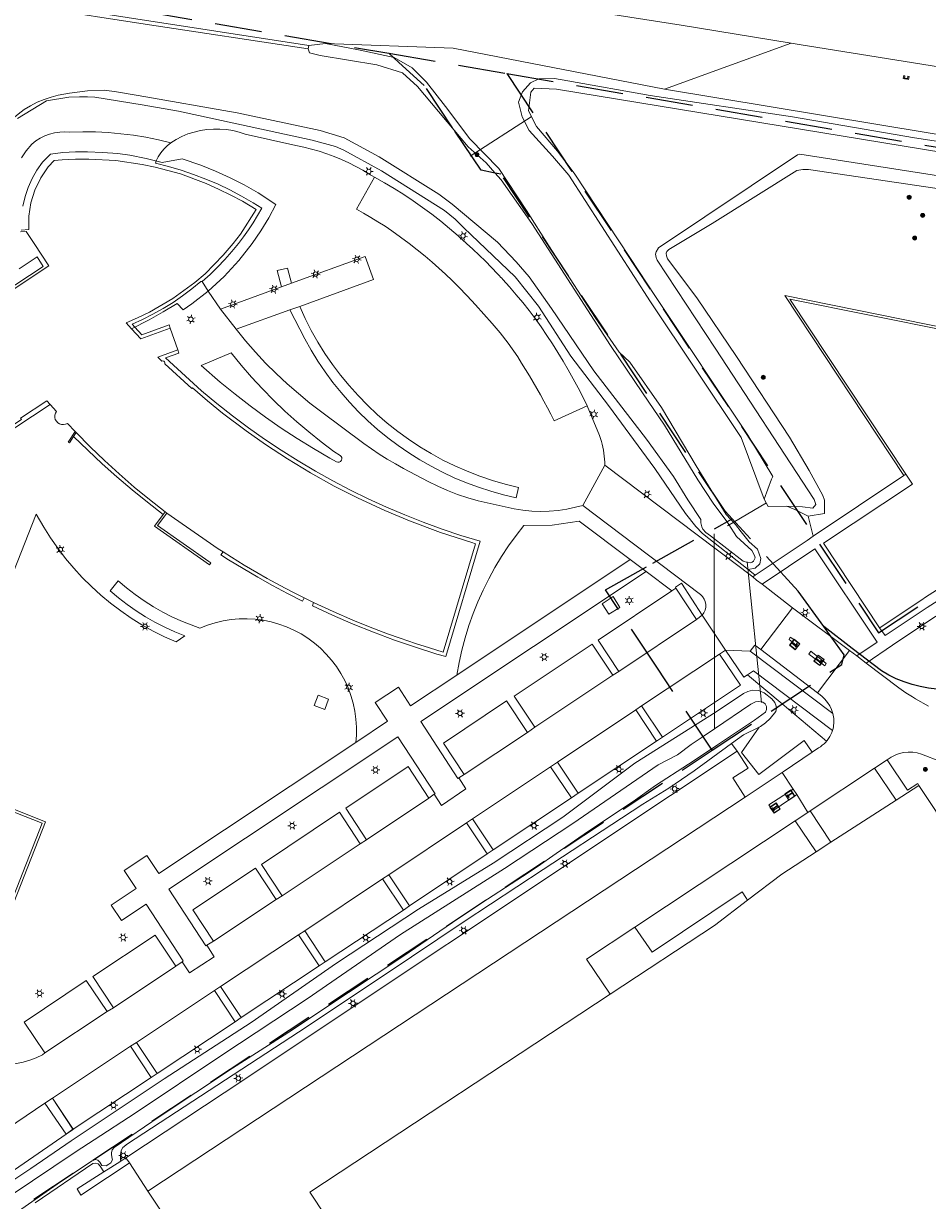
# Model space of a CAD drawing. Header units: metres. Extents: x 89872 to 94585, y 463299 to 469000.
# Tile 50 of 256: x 91177 to 91299, y 464371 to 464530. Entities that reach past the tile are written whole.
import ezdxf
from ezdxf.enums import TextEntityAlignment as Align

# ---------------------------------------------------------------- set-up
doc = ezdxf.new("R2010")
doc.units = ezdxf.units.M
doc.linetypes.add('HIDDEN', pattern=[9.525, 6.35, -3.175])
doc.layers.get('0').update_dxf_attribs({"linetype": 'CONTINUOUS'})
for name, color, linetype, lineweight in [('B-WE-GK-BESCHOEIING-G', 251, 'CONTINUOUS', 13), ('B-WE-GK-BESCHOEIING_DAMWAND-G', 251, 'CONTINUOUS', 13), ('B-WE-GR-BEPLANTING_CULTUUR-G', 251, 'CONTINUOUS', 13), ('B-WE-GR-BOOM-S', 251, 'CONTINUOUS', 13), ('B-WE-IE-MEUBILAIR_WEGMEUBILAIR_SLAGBOOM-S', 251, 'CONTINUOUS', 13), ('B-WE-IE-TERREINAFSCHEIDING-G', 251, 'CONTINUOUS', 13), ('B-WE-KL-ET_LS_OV_LICHTMAST-S', 251, 'CONTINUOUS', 13), ('B-WE-KW-KUNSTWERK-GV', 251, 'CONTINUOUS', 13), ('B-WE-KW-KUNSTWERK_DUIKER-G', 251, 'CONTINUOUS', 13), ('B-WE-OG-TOPOGRAFIE_BEBOUWING-GV', 251, 'CONTINUOUS', 13), ('B-WE-OG-TOPOGRAFIE_BEBOUWING_LUIFEL-GV', 251, 'CONTINUOUS', 13), ('B-WE-OG-TOPOGRAFIE_HUISNUMMER-T25', 251, 'CONTINUOUS', 13), ('B-WE-OG-TOPOGRAFIE_WATER-GV', 251, 'CONTINUOUS', 13), ('B-WE-VH-VERHARDING-GV', 251, 'CONTINUOUS', 13), ('B-WE-VW-MARKERING-G', 251, 'CONTINUOUS', 13), ('B-WE-VW-VRI_DRAAGCONSTRUCTIE_PORTAAL-G', 251, 'CONTINUOUS', 13), ('B_OVERBOUWLIJN_LIJN_1', 251, 'CONTINUOUS', 13), ('Percelen', 10, 'HIDDEN', 25)]:
    doc.layers.add(name, color=color, linetype=linetype, lineweight=lineweight)
doc.styles.get("Standard").update_dxf_attribs({"font": 'isocp.shx'})

# ---------------------------------------------------------------- blocks, each defined once
blk = doc.blocks.new('Q_SLAGBOOM')
blk.add_lwpolyline([(-0.5, 0.5), (0.5, 0.5), (0.5, -0.5), (-0.5, -0.5)], close=True)
blk.add_lwpolyline([(-0.44, 0.46), (0.44, 0.46, -0.414214), (0.46, 0.44), (0.46, -0.44, -0.414214), (0.44, -0.46), (-0.44, -0.46, -0.414214), (-0.46, -0.44), (-0.46, 0.44), (-0.46, 0.44), (-0.46, 0.45), (-0.46, 0.45), (-0.46, 0.45), (-0.46, 0.45), (-0.46, 0.45), (-0.46, 0.45), (-0.46, 0.46), (-0.46, 0.46), (-0.46, 0.46), (-0.45, 0.46), (-0.45, 0.46), (-0.45, 0.46), (-0.45, 0.46), (-0.45, 0.46), (-0.45, 0.46), (-0.44, 0.46), (-0.44, 0.46)], format="xyb")
for points in [[(-0.29, 0.04), (-0.38, 0.04), (-0.38, 0.1)], [(-0.38, 0.1), (-0.29, 0.1)], [(-0.29, 0.1), (-0.29, 0.2)], [(-0.29, 0.2), (-0.23, 0.2), (-0.23, 0.1)], [(-0.23, 0.04), (-0.23, -0.2), (-0.29, -0.2), (-0.29, 0.04)], [(-0.23, 0.1), (0.37, 0.1), (0.37, 0.04), (-0.23, 0.04)]]:
    blk.add_lwpolyline(points)
blk = doc.blocks.new('Q_LICHTMAST')
for points in [[(-0.26, 0.15), (-0.52, 0.3)], [(0, 0.3), (0, 0.6)], [(0.26, 0.15), (0.52, 0.3)], [(-0.26, -0.15), (-0.52, -0.3)], [(0, -0.3), (0, -0.6)], [(0.26, -0.15), (0.52, -0.3)]]:
    blk.add_lwpolyline(points)
blk.add_circle((0, 0), 0.3)
blk = doc.blocks.new('Q_PORTAAL')
for points in [[(-0.36, 0.2), (-0.21, 0.2), (-0.21, -0.2), (-0.36, -0.2), (-0.36, 0.2)], [(-0.14, 0.19), (0.14, 0.19), (0.14, 0.1), (-0.14, 0.1), (-0.14, 0.19)], [(0.21, 0.2), (0.36, 0.2), (0.36, -0.2), (0.21, -0.2), (0.21, 0.2)]]:
    blk.add_lwpolyline(points)
blk = doc.blocks.new('Q_BOOM')
for radius in [0.27, 0.18, 0.09]:
    blk.add_circle((0, 0), radius)

msp = doc.modelspace()

# ---------------------------------------------------------------- linework, layer by layer
at = {"layer": 'B-WE-GK-BESCHOEIING-G'}
msp.add_line((91276.5, 464465.52), (91277.49, 464468.21), dxfattribs=at)
for points in [[(91192.15, 464519.93), (91189.24, 464520.44), (91187.6, 464520.66), (91185.32, 464520.59), (91182.9, 464520.26), (91181.38, 464519.99), (91180.42, 464519.74), (91179.47, 464519.42), (91178.55, 464519.03), (91177.66, 464518.57), (91176.81, 464518.04), (91176, 464517.45), (91175.24, 464516.81), (91174.53, 464516.1), (91173.88, 464515.34), (91173.29, 464514.54), (91172.76, 464513.69), (91172.29, 464512.8), (91171.9, 464511.88), (91171.58, 464510.94), (91169.26, 464505.84), (91168.51, 464503.81)], [(91232.66, 464506.65), (91224.63, 464511.67), (91219.93, 464514.23), (91216.68, 464515.23), (91205.5, 464517.6), (91192.15, 464519.93)], [(91429.94, 464487.98), (91423.72, 464489.08), (91379.58, 464496.29), (91321.3, 464505.81), (91281.31, 464512.06), (91280.99, 464511.96), (91262.26, 464499.42), (91261.97, 464498.85)], [(91269.28, 464460.57), (91268.66, 464461.05), (91268.25, 464461.49), (91268.1, 464461.8), (91267.98, 464462.31), (91267.97, 464462.77), (91266.24, 464465.42), (91264.31, 464468.59), (91260.64, 464473.6), (91253.54, 464482.81), (91247.85, 464491.25), (91244.86, 464495.49), (91243.11, 464497.51), (91240.57, 464500.17), (91234.46, 464505.31), (91232.66, 464506.65)], [(91261.97, 464498.85), (91261.86, 464498.55), (91261.95, 464498.11), (91262.11, 464497.74), (91269.93, 464485.88), (91283.26, 464465.47)], [(91283.26, 464465.47), (91283.49, 464464.81), (91283.08, 464464.33), (91281.69, 464464.47), (91279.55, 464464.58)], [(91269.84, 464434.56), (91274.72, 464437.87), (91275.34, 464438.18), (91275.76, 464438.22), (91276.32, 464438.14), (91276.63, 464437.91), (91276.82, 464437.57), (91276.84, 464437.17), (91276.68, 464436.81), (91275.21, 464435.72), (91270.21, 464432.38)], [(91186.23, 464379.12), (91191.76, 464382.72), (91203.55, 464390.66), (91214.95, 464398.15), (91227.49, 464406.82), (91241.5, 464415.71), (91250.75, 464421.81), (91262.25, 464429.7), (91264.82, 464431.07), (91266.69, 464432.44), (91268.27, 464433.5), (91269.84, 464434.56)], [(91270.21, 464432.38), (91269.38, 464431.83), (91266.33, 464429.8), (91261.86, 464426.9), (91258.86, 464424.77), (91252.85, 464420.77), (91248.49, 464417.74), (91245.92, 464415.96), (91244.69, 464415.15)], [(91164.56, 464363.99), (91164.99, 464364.19), (91174.92, 464371.6), (91183.8, 464377.55), (91186.23, 464379.12)]]:
    msp.add_lwpolyline(points, dxfattribs=at)
at = {"layer": 'B-WE-GK-BESCHOEIING_DAMWAND-G'}
msp.add_lwpolyline([(91274.88, 464457.05), (91274.73, 464456.96), (91274.25, 464456.98), (91273.68, 464457.18), (91269.28, 464460.57)], dxfattribs=at)
at = {"layer": 'B-WE-GR-BEPLANTING_CULTUUR-G'}
for p, q in [((91283.11, 464460.55), (91282.46, 464463.22)), ((91274.34, 464456.05), (91275.28, 464455.27)), ((91274.28, 464441.84), (91278.94, 464437.91)), ((91278.94, 464437.91), (91278.18, 464437.32)), ((91284.91, 464432.89), (91278.94, 464437.91)), ((91262.02, 464432.88), (91262.81, 464433.45)), ((91272.11, 464432.57), (91272.86, 464431.54)), ((91250.53, 464425.25), (91251.44, 464425.89)), ((91239.19, 464417.7), (91240, 464418.23)), ((91225.92, 464414.87), (91225.09, 464414.34)), ((91225.09, 464414.34), (91227.89, 464410.12)), ((91228.7, 464410.69), (91225.92, 464414.87)), ((91227.89, 464410.12), (91228.7, 464410.69)), ((91214.6, 464407.34), (91213.76, 464406.79)), ((91213.76, 464406.79), (91216.54, 464402.59)), ((91217.37, 464403.15), (91214.6, 464407.34)), ((91216.54, 464402.59), (91217.37, 464403.15)), ((91203.27, 464399.83), (91202.44, 464399.29)), ((91206.04, 464395.63), (91203.27, 464399.83)), ((91202.44, 464399.29), (91205.23, 464395.07)), ((91205.23, 464395.07), (91206.04, 464395.63)), ((91191.94, 464392.28), (91191.11, 464391.75)), ((91191.11, 464391.75), (91193.91, 464387.55)), ((91194.72, 464388.1), (91191.94, 464392.28)), ((91193.91, 464387.55), (91194.72, 464388.1)), ((91180.59, 464384.78), (91179.57, 464384.09)), ((91179.57, 464384.09), (91182.44, 464379.92)), ((91183.39, 464380.57), (91180.59, 464384.78)), ((91182.44, 464379.92), (91183.37, 464380.56))]:
    msp.add_line(p, q, dxfattribs=at)
for points in [[(91279.55, 464464.58), (91277.04, 464464.54), (91276.5, 464465.52)], [(91282.97, 464431.41), (91281.9, 464432.99), (91275.8, 464428.4), (91273.44, 464431.37), (91275.83, 464434.77)], [(91173.61, 464407.5), (91173.94, 464407.37), (91179.68, 464422.03), (91165.9, 464427.51), (91165.2, 464425.77)], [(91182.44, 464379.92), (91183.4, 464380.55), (91183.39, 464380.57)]]:
    msp.add_lwpolyline(points, dxfattribs=at)
at = {"layer": 'B-WE-IE-TERREINAFSCHEIDING-G'}
for p, q in [((91215.16, 464526.7), (91215.08, 464526.23)), ((91212.83, 464494.63), (91211.46, 464494.14)), ((91213.92, 464491.51), (91212.59, 464491.03)), ((91183.45, 464473.99), (91183.82, 464474.49)), ((91195.8, 464463.83), (91195.51, 464463.46)), ((91189.84, 464376.28), (91190.51, 464376.71))]:
    msp.add_line(p, q, dxfattribs=at)
for points in [[(91176.42, 464511.55), (91177.08, 464512.5), (91177.81, 464513.39), (91178.35, 464513.82), (91178.95, 464514.19), (91179.57, 464514.49), (91180.22, 464514.73), (91180.89, 464514.91), (91181.58, 464515.01), (91182.27, 464515.05), (91182.96, 464515.02), (91184.68, 464515.06), (91186.4, 464515.04), (91188.11, 464514.95), (91189.82, 464514.8), (91191.52, 464514.59), (91193.21, 464514.31), (91194.9, 464513.96), (91196.54, 464513.57)], [(91295.33, 464468.72), (91279.3, 464492.97), (91301.65, 464488.45), (91307.96, 464478.86), (91314.03, 464482.89), (91302.78, 464499.92)], [(91190.97, 464376.02), (91190.28, 464375.56), (91188.03, 464374.08)], [(91188.03, 464374.08), (91184.41, 464371.69), (91183.93, 464372.54), (91187.54, 464374.83)]]:
    msp.add_lwpolyline(points, dxfattribs=at)
at = {"layer": 'B-WE-KW-KUNSTWERK-GV'}
msp.add_line((91215.16, 464526.7), (91178.12, 464532.38), dxfattribs=at)
at = {"layer": 'B-WE-KW-KUNSTWERK_DUIKER-G'}
for p, q in [((91245.1, 464517.06), (91236.88, 464511.78)), ((91271.57, 464461.94), (91276.82, 464465.03)), ((91269.76, 464460.85), (91269.84, 464434.56)), ((91274.23, 464457.07), (91276.14, 464438.11))]:
    msp.add_line(p, q, dxfattribs=at)
at = {"layer": 'B-WE-OG-TOPOGRAFIE_BEBOUWING-GV'}
for p, q in [((91197.5, 464485.67), (91196.47, 464488.59)), ((91183.66, 464474.65), (91183.82, 464474.49)), ((91195.8, 464463.83), (91196.04, 464463.65)), ((91214.52, 464452.22), (91215.8, 464451.59)), ((91297.34, 464426.93), (91294.31, 464424.96)), ((91302.63, 464418.94), (91297.34, 464426.93)), ((91294.31, 464424.96), (91285.51, 464419.27)), ((91285.51, 464419.27), (91283.54, 464417.99))]:
    msp.add_line(p, q, dxfattribs=at)
for points in [[(91196.47, 464488.59), (91192.51, 464487.16), (91191.24, 464488.48), (91190.52, 464489.28), (91192.05, 464489.95), (91193.69, 464490.73), (91196.84, 464492.56), (91199.79, 464494.72), (91201.19, 464495.92), (91203.62, 464498.41), (91204.96, 464500), (91205.93, 464501.27), (91208.04, 464504.56), (91206.21, 464505.69), (91204.66, 464506.53), (91202.99, 464507.34), (91201.34, 464508.07), (91197.88, 464509.37), (91194.46, 464510.28), (91192.69, 464510.65), (91189.14, 464511.17), (91185.53, 464511.38), (91183.72, 464511.37), (91181.9, 464511.28), (91180.83, 464511.18), (91180.05, 464510.34), (91179.02, 464508.84), (91178.24, 464507.2), (91177.7, 464505.48), (91177.41, 464503.67), (91177.43, 464501.86), (91176.41, 464501.77)], [(91176.3, 464501.55), (91177.08, 464501.62), (91178.15, 464500), (91180.14, 464496.99), (91170.45, 464490.59)], [(91340.9, 464497.05), (91328.89, 464489.1), (91324.94, 464495.08), (91303.47, 464499.45), (91314.47, 464482.8), (91307.87, 464478.42), (91301.46, 464488.16), (91279.99, 464492.5), (91295.6, 464468.9)], [(91215.8, 464451.59), (91218.44, 464450.38), (91221.09, 464449.22), (91223.43, 464448.26), (91225.76, 464447.37), (91227.46, 464446.76), (91229.54, 464446.06), (91231.4, 464445.47), (91233.27, 464444.91), (91237.62, 464459.52), (91237.14, 464459.67), (91232.9, 464461.05), (91228.72, 464462.59), (91225.38, 464463.99), (91221.71, 464465.69), (91218.58, 464467.29), (91215.39, 464469.07), (91212.28, 464470.94), (91209.32, 464472.88), (91206.71, 464474.73), (91203.54, 464477.13), (91201.48, 464478.8), (91199.46, 464480.53), (91199.38, 464480.45), (91195.75, 464483.77), (91195.76, 464483.91), (91195.71, 464484.04), (91195.61, 464484.13), (91195.48, 464484.16), (91195.34, 464484.14), (91194.8, 464484.67), (91197.5, 464485.67)], [(91136.13, 464460.82), (91141.24, 464453.09), (91176.42, 464476.28), (91176.32, 464476.44), (91179.83, 464478.76), (91180.28, 464478.27)], [(91180.28, 464478.27), (91181.14, 464477.35), (91181, 464477.11), (91180.93, 464476.83), (91180.93, 464476.55), (91180.99, 464476.28), (91181.13, 464476.03), (91181.32, 464475.83), (91181.55, 464475.67), (91181.82, 464475.58), (91182.1, 464475.57), (91182.38, 464475.62), (91182.63, 464475.73), (91183.66, 464474.65)], [(91183.82, 464474.49), (91185.69, 464472.58), (91187.62, 464470.72), (91189.59, 464468.92), (91191.62, 464467.16), (91193.69, 464465.47), (91195.8, 464463.83)], [(91295.6, 464468.9), (91296.49, 464467.56), (91284.49, 464459.59), (91292.07, 464448.18)], [(91196.04, 464463.65), (91202.92, 464458.84), (91203.59, 464458.41)], [(91292.07, 464448.18), (91292.13, 464448.22), (91297.78, 464451.97), (91298.27, 464452.3), (91298.75, 464452.62), (91299.24, 464452.94), (91299.72, 464453.26), (91300.69, 464453.91), (91310.79, 464460.61)], [(91203.59, 464458.41), (91204.72, 464457.68), (91206.43, 464456.63), (91208.15, 464455.62), (91209.54, 464454.83), (91211.31, 464453.88), (91212.91, 464453.04), (91214.52, 464452.22)], [(91283.54, 464417.99), (91278.87, 464414.97), (91274.25, 464411.45)], [(91274.25, 464411.45), (91269.82, 464408.06), (91255.76, 464398.79)], [(91255.76, 464398.79), (91215.29, 464372.09), (91272.4, 464285.77), (91273.5, 464284.11), (91288.09, 464293.77)]]:
    msp.add_lwpolyline(points, dxfattribs=at)
at = {"layer": 'B-WE-OG-TOPOGRAFIE_BEBOUWING_LUIFEL-GV'}
msp.add_lwpolyline([(91173.61, 464407.5), (91179.24, 464421.82), (91166.01, 464427.01), (91160.37, 464412.66)], dxfattribs=at)
at = {"layer": 'B-WE-OG-TOPOGRAFIE_WATER-GV'}
for p, q in [((91193.11, 464529.59), (91215.08, 464526.23)), ((91217.39, 464526.97), (91215.16, 464526.7))]:
    msp.add_line(p, q, dxfattribs=at)
for points in [[(91178.6, 464531.81), (91179.11, 464531.73), (91193.11, 464529.59)], [(91274.34, 464456.05), (91275.29, 464456.23), (91275.95, 464456.81), (91276.08, 464457.5), (91275.6, 464458.78), (91274.51, 464459.78), (91273.4, 464461.14), (91272.65, 464462.11), (91271.38, 464463.45), (91267.37, 464470.03), (91262.69, 464477.87), (91258.4, 464484), (91256.95, 464485.35), (91253.76, 464490), (91247.48, 464499.69), (91244.49, 464504.45), (91240.75, 464510.12), (91236.85, 464514.12), (91233.56, 464518.46), (91230.99, 464521.73), (91229.09, 464523.69), (91226.66, 464525.07), (91221.84, 464526.09), (91217.39, 464526.97)], [(91215.08, 464526.23), (91215.25, 464525.71), (91216.68, 464525.35), (91224.3, 464524.07)], [(91224.3, 464524.07), (91227.76, 464523.01), (91229.78, 464521.16), (91236.63, 464513.05), (91239.03, 464510.89), (91240.22, 464509.53)], [(91250.05, 464521.91), (91248.28, 464522.22), (91246.15, 464522.2), (91245.01, 464521.65), (91243.93, 464520.44), (91243.39, 464519.06), (91243.91, 464517.06), (91244.85, 464515.23), (91247.99, 464511.79), (91250.18, 464509.22), (91261.21, 464492.15), (91273.43, 464473.83), (91276.5, 464465.52)], [(91377.71, 464501.12), (91370.78, 464502.68), (91363.34, 464503.9), (91332.88, 464508.59), (91312.95, 464511.78), (91296.78, 464514.25), (91280.32, 464517.06), (91261.13, 464519.97), (91250.05, 464521.91)], [(91258.41, 464498.12), (91250.9, 464509.5), (91248.68, 464512.46), (91245.84, 464515.76), (91244.75, 464517.87), (91245.08, 464520.4), (91245.5, 464520.95), (91248.51, 464520.79), (91314.57, 464509.95)], [(91175.9, 464516.86), (91179.79, 464519.22), (91182.82, 464519.71), (91184.25, 464519.79), (91185.33, 464519.79), (91186.33, 464519.72), (91192.68, 464518.67), (91197.6, 464517.85), (91215.6, 464513.93), (91218.74, 464513.07), (91219.89, 464512.58), (91224.95, 464509.81), (91233.43, 464504.44), (91234.88, 464503.27), (91236.04, 464502.12), (91242.98, 464495.52), (91246.09, 464491.54), (91250.46, 464484.82), (91255.52, 464478.16), (91261.79, 464469.65), (91265.91, 464463.58), (91267.3, 464461.83), (91268.18, 464460.89), (91274.34, 464456.05)], [(91240.22, 464509.53), (91241.05, 464508.58), (91245.21, 464502.69), (91255.82, 464486.24), (91260.12, 464479.88), (91263.07, 464475.51), (91267.59, 464468.15), (91269.66, 464465), (91271.48, 464462.5), (91271.74, 464462.11)], [(91282.46, 464463.22), (91284.64, 464463.6), (91284.66, 464465.39), (91284.4, 464466.01), (91282.56, 464469.4), (91279.94, 464473.87), (91272.78, 464484.74), (91267.43, 464492.67), (91263.47, 464497.92), (91263.34, 464498.35), (91263.32, 464498.69), (91263.41, 464498.9), (91263.66, 464499.18), (91269.5, 464502.7), (91280.9, 464509.84), (91281.71, 464509.95), (91282.49, 464509.98), (91328.72, 464503.12), (91355.24, 464498.92), (91373.48, 464496.2), (91412.26, 464489.26), (91428.55, 464486.88), (91429.62, 464486.57)], [(91277.49, 464468.21), (91277.66, 464468.58), (91274.3, 464474.14), (91261.88, 464492.87), (91258.41, 464498.12)], [(91279.55, 464464.58), (91280.65, 464464.14), (91282.46, 464463.22)], [(91271.74, 464462.11), (91272.8, 464460.47), (91274.83, 464458.61), (91275.19, 464457.94), (91275.28, 464457.61), (91275.07, 464457.16), (91274.88, 464457.05)], [(91278.18, 464437.32), (91278.15, 464437.62), (91277.96, 464438.09), (91277.56, 464438.6), (91276.5, 464439.43), (91275.77, 464439.71), (91274.94, 464439.75), (91274.32, 464439.61), (91273.74, 464439.31), (91270.04, 464436.85), (91259.07, 464429.92), (91249.4, 464422.64), (91240.01, 464416.43), (91229.95, 464410.25), (91218.9, 464402.98), (91207.38, 464394.96), (91195.65, 464387.35), (91194.06, 464386.29), (91183.12, 464378.99), (91177.71, 464375.29), (91165.54, 464367.2)], [(91275.83, 464434.77), (91276, 464434.86), (91276.68, 464435.36), (91277.32, 464435.94), (91278.1, 464436.88), (91278.18, 464437.32)], [(91272.11, 464432.57), (91273.73, 464433.75), (91275.83, 464434.77)], [(91189.84, 464376.28), (91189.77, 464376.41), (91189.76, 464377.15), (91189.85, 464377.68), (91190.1, 464378.09), (91190.74, 464378.59), (91213.76, 464393.65), (91225.46, 464401.41), (91236.09, 464408.56), (91246.73, 464415.61), (91257.28, 464422.52), (91260.18, 464424.42), (91263.68, 464426.55), (91267.07, 464428.9), (91272.11, 464432.57)], [(91244.69, 464415.15), (91236.93, 464410.1), (91227.8, 464403.88), (91216.91, 464396.64), (91212.97, 464393.97), (91204.85, 464388.79), (91194.97, 464382.22), (91188.92, 464378.1), (91188.66, 464377.8), (91188.54, 464377.4), (91188.55, 464377.18)], [(91178.27, 464370.65), (91186.05, 464375.94), (91186.46, 464376), (91186.77, 464375.91), (91187.05, 464375.6), (91187.54, 464374.83)], [(91186.89, 464376.21), (91186.7, 464376.38), (91186.41, 464376.47), (91185.94, 464376.33), (91181.7, 464373.46)], [(91188.55, 464377.18), (91188.63, 464376.58), (91188.69, 464376.46), (91188.49, 464376.02), (91188.2, 464375.85), (91187.85, 464375.64), (91187.27, 464375.67), (91186.98, 464376.13), (91186.89, 464376.21)], [(91187.54, 464374.83), (91188.48, 464375.42), (91189.84, 464376.28)], [(91181.7, 464373.46), (91166.79, 464363.1), (91165.99, 464362.2)]]:
    msp.add_lwpolyline(points, dxfattribs=at)
at = {"layer": 'B-WE-VH-VERHARDING-GV'}
for p, q in [((91263.1, 464520.79), (91280.16, 464527.02)), ((91211.46, 464494.14), (91203.26, 464491.13)), ((91203.26, 464491.13), (91205.36, 464488.44)), ((91205.36, 464488.44), (91212.59, 464491.03)), ((91143.03, 464453.72), (91180.28, 464478.27)), ((91252.06, 464464.65), (91255.02, 464470.1)), ((91255.02, 464470.1), (91274.97, 464455.06)), ((91283.11, 464460.55), (91295.33, 464468.72)), ((91295.33, 464468.72), (91295.6, 464468.9)), ((91178.39, 464463.52), (91165.75, 464431.28)), ((91235.08, 464441.79), (91258.45, 464457.4)), ((91260.59, 464455.78), (91258.45, 464457.4)), ((91264.06, 464453.15), (91260.59, 464455.78)), ((91274.97, 464455.06), (91275.28, 464455.27)), ((91264.62, 464453.53), (91264.06, 464453.15)), ((91264.62, 464453.53), (91267.41, 464449.29)), ((91276.23, 464454.05), (91280.35, 464450.89)), ((91276.06, 464445.23), (91280.35, 464450.89)), ((91280.35, 464450.89), (91288, 464445.11)), ((91267.41, 464449.29), (91268.17, 464449.9)), ((91268.17, 464449.9), (91271.32, 464445.18)), ((91271.32, 464445.18), (91270.49, 464444.64)), ((91271.32, 464445.18), (91274.61, 464445.04)), ((91274.61, 464445.04), (91285.76, 464436.64)), ((91283.7, 464439.4), (91276.06, 464445.23)), ((91283.7, 464439.4), (91288, 464445.11)), ((91288, 464445.11), (91288.99, 464444.4)), ((91288.99, 464444.4), (91290.26, 464443.42)), ((91256.11, 464441.78), (91256.93, 464442.3)), ((91259.99, 464437.64), (91259.21, 464437.1)), ((91262.81, 464433.45), (91259.99, 464437.64)), ((91259.21, 464437.1), (91262.02, 464432.88)), ((91221.47, 464432.72), (91225.75, 464435.6)), ((91244.62, 464434.07), (91245.61, 464434.76)), ((91262.02, 464432.88), (91251.44, 464425.89)), ((91263.91, 464425.57), (91272.86, 464431.54)), ((91248.68, 464430.08), (91247.74, 464429.43)), ((91251.44, 464425.89), (91248.68, 464430.08)), ((91291.4, 464429.26), (91293.1, 464430.39)), ((91235.36, 464427.93), (91236.1, 464428.42)), ((91247.74, 464429.43), (91250.53, 464425.25)), ((91273.96, 464425.33), (91278.95, 464428.69)), ((91278.95, 464428.69), (91280.42, 464426.41)), ((91291.4, 464429.26), (91282.73, 464423.51)), ((91294.31, 464424.96), (91291.4, 464429.26)), ((91280.9, 464425.7), (91280.42, 464426.41)), ((91231.33, 464425.22), (91232.05, 464425.74)), ((91250.53, 464425.25), (91240, 464418.23)), ((91280.9, 464425.7), (91282.4, 464423.29)), ((91282.4, 464423.29), (91280.7, 464422.16)), ((91282.4, 464423.29), (91282.73, 464423.51)), ((91282.73, 464423.51), (91285.51, 464419.27)), ((91237.23, 464422.43), (91236.41, 464421.88)), ((91236.41, 464421.88), (91239.19, 464417.7)), ((91240, 464418.23), (91237.23, 464422.43)), ((91280.7, 464422.16), (91283.54, 464417.99)), ((91222.08, 464419.07), (91222.91, 464419.59)), ((91239.19, 464417.7), (91228.7, 464410.69)), ((91210.74, 464411.54), (91211.56, 464412.05)), ((91227.89, 464410.12), (91217.37, 464403.15)), ((91201.41, 464405.37), (91202.29, 464405.92)), ((91197.21, 464402.56), (91198.1, 464403.15)), ((91216.54, 464402.59), (91206.04, 464395.63)), ((91187.99, 464396.43), (91188.82, 464396.95)), ((91205.23, 464395.07), (91194.72, 464388.1)), ((91193.91, 464387.55), (91183.39, 464380.57)), ((91183.37, 464380.56), (91180.59, 464384.78)), ((91183.39, 464380.57), (91183.37, 464380.56)), ((91190.97, 464376.02), (91190.51, 464376.71)), ((91193.48, 464372.21), (91190.97, 464376.02)), ((91210.35, 464346.78), (91193.48, 464372.21))]:
    msp.add_line(p, q, dxfattribs=at)
for points in [[(91221.51, 464536.31), (91265.33, 464529.42), (91280.16, 464527.02)], [(91263.1, 464520.79), (91234.62, 464526.31), (91217.39, 464526.97)], [(91280.16, 464527.02), (91281.25, 464526.84), (91353.52, 464515.24)], [(91454.82, 464487.23), (91389.41, 464500), (91358.64, 464505.89), (91305.92, 464513.72), (91263.1, 464520.79)], [(91196.54, 464513.57), (91197.29, 464514.02), (91198.06, 464514.42), (91198.87, 464514.76), (91199.71, 464515.02), (91200.56, 464515.23), (91201.42, 464515.36), (91202.29, 464515.42), (91203.17, 464515.42), (91204.04, 464515.35), (91204.9, 464515.21), (91205.75, 464515), (91206.58, 464514.72), (91213.42, 464513.2), (91214.47, 464512.98), (91215.51, 464512.73), (91216.55, 464512.43), (91217.57, 464512.09), (91218.57, 464511.72), (91219.57, 464511.31), (91220.54, 464510.86), (91221.5, 464510.38), (91222.44, 464509.86), (91223.36, 464509.3), (91224, 464508.94)], [(91200.78, 464494.86), (91201.84, 464495.81), (91202.86, 464496.8), (91203.84, 464497.83), (91204.77, 464498.9), (91205.67, 464500), (91206.36, 464500.91), (91207.02, 464501.84), (91207.65, 464502.8), (91208.25, 464503.77), (91208.81, 464504.76), (91207.64, 464505.5), (91206.1, 464506.39), (91204.52, 464507.22), (91202.92, 464507.98), (91201.28, 464508.68), (91199.62, 464509.32), (91197.94, 464509.89), (91196.23, 464510.39), (91194.51, 464510.82), (91194.58, 464511.14), (91194.86, 464511.7), (91195.2, 464512.23), (91195.6, 464512.73), (91196.05, 464513.17), (91196.54, 464513.57)], [(91224, 464508.94), (91225.33, 464508.18), (91226.65, 464507.4), (91227.95, 464506.58), (91229.22, 464505.73), (91230.48, 464504.85), (91231.71, 464503.94), (91232.92, 464502.99), (91234.11, 464502.03), (91235.27, 464501.03), (91236.42, 464500), (91237.27, 464499.21), (91238.12, 464498.41), (91238.95, 464497.59), (91239.77, 464496.76), (91240.58, 464495.92), (91240.72, 464495.77), (91240.86, 464495.62), (91241, 464495.46), (91241.14, 464495.31), (91241.28, 464495.16), (91242.2, 464494.13), (91243.1, 464493.09), (91243.97, 464492.03), (91244.83, 464490.96), (91245.66, 464489.86), (91246.45, 464488.74), (91247.22, 464487.61), (91247.97, 464486.46), (91248.7, 464485.3), (91249.41, 464484.12), (91250.1, 464482.94), (91250.77, 464481.74), (91251.43, 464480.53), (91252.06, 464479.32), (91252.67, 464478.09)], [(91176.11, 464496.58), (91178.54, 464498.18), (91179.37, 464496.91), (91170.25, 464490.9)], [(91213.92, 464491.51), (91223.86, 464495.16), (91222.73, 464498.24), (91212.83, 464494.63)], [(91212.83, 464494.63), (91212.27, 464496.69), (91210.88, 464496.36), (91211.46, 464494.14)], [(91196.47, 464488.59), (91196.32, 464489.01), (91192.67, 464487.67), (91191.71, 464488.72), (91191.33, 464489.13), (91192.76, 464489.76), (91194.15, 464490.46), (91195.52, 464491.22), (91196.85, 464492.04), (91198.13, 464492.92), (91199.38, 464493.86), (91200.58, 464494.85), (91200.78, 464494.86)], [(91200.78, 464494.86), (91201.57, 464493.57), (91203.26, 464491.13)], [(91212.59, 464491.03), (91214.61, 464487.14), (91215.46, 464485.61), (91216.38, 464484.12), (91217.36, 464482.67), (91218.4, 464481.26), (91219.5, 464479.9), (91220.65, 464478.58), (91221.86, 464477.31), (91223.12, 464476.09), (91224.42, 464474.92), (91225.78, 464473.81), (91227.18, 464472.76), (91228.62, 464471.76), (91230.1, 464470.83), (91231.62, 464469.96), (91233.17, 464469.15), (91234.76, 464468.41), (91236.38, 464467.73), (91238.02, 464467.12), (91239.68, 464466.58), (91241.37, 464466.11), (91243.08, 464465.71), (91243.39, 464467.11), (91241.63, 464467.54), (91239.9, 464468.05), (91238.19, 464468.63), (91236.51, 464469.28), (91234.85, 464470), (91233.23, 464470.8), (91231.65, 464471.66), (91230.1, 464472.59), (91228.6, 464473.59), (91227.13, 464474.65), (91225.72, 464475.77), (91224.36, 464476.95), (91223.04, 464478.19), (91221.78, 464479.48), (91220.58, 464480.83), (91219.44, 464482.23), (91218.35, 464483.67), (91217.33, 464485.16), (91216.38, 464486.69), (91215.49, 464488.27), (91214.67, 464489.87), (91213.92, 464491.51)], [(91205.36, 464488.44), (91206.63, 464486.88), (91207.95, 464485.36), (91209.32, 464483.88), (91210.74, 464482.45), (91212.22, 464481.08), (91213.74, 464479.75), (91215.3, 464478.48), (91216.91, 464477.27), (91222.56, 464473.05), (91223.59, 464472.31), (91224.64, 464471.6), (91225.72, 464470.92), (91226.81, 464470.27), (91227.92, 464469.65), (91231.24, 464467.91), (91232.53, 464467.27), (91233.86, 464466.68), (91235.2, 464466.16), (91236.57, 464465.7), (91237.96, 464465.3), (91242.84, 464464.24), (91244.01, 464464.04), (91245.19, 464463.91), (91246.37, 464463.87), (91247.56, 464463.9), (91248.74, 464464), (91249.91, 464464.18), (91251.07, 464464.44), (91252.06, 464464.65)], [(91215.8, 464451.59), (91215.64, 464451.14), (91218.36, 464449.88), (91221.11, 464448.69), (91223.89, 464447.57), (91226.7, 464446.52), (91229.54, 464445.55), (91232.39, 464444.64), (91233.6, 464444.3), (91238.22, 464459.85), (91235.65, 464460.63), (91233.1, 464461.49), (91230.58, 464462.41), (91228.08, 464463.4), (91225.61, 464464.45), (91223.16, 464465.57), (91220.75, 464466.75), (91218.37, 464468), (91216.03, 464469.31), (91213.71, 464470.68), (91211.44, 464472.11), (91209.2, 464473.6), (91207.01, 464475.15), (91204.85, 464476.75), (91202.74, 464478.42), (91200.68, 464480.13), (91195.82, 464484.57), (91197.63, 464485.2), (91197.5, 464485.67)], [(91204.7, 464485.25), (91200.65, 464483.53), (91203.22, 464481.3), (91205.21, 464479.67), (91207.24, 464478.09), (91209.32, 464476.57), (91211.43, 464475.11), (91213.58, 464473.7), (91215.77, 464472.35), (91218, 464471.06), (91218.89, 464470.56), (91219.07, 464470.51), (91219.25, 464470.53), (91219.42, 464470.62), (91219.54, 464470.76), (91219.6, 464470.94), (91219.59, 464471.13), (91219.51, 464471.29), (91219.38, 464471.42), (91218.54, 464471.97), (91216.83, 464473.25), (91215.16, 464474.59), (91213.53, 464475.97), (91211.94, 464477.4), (91210.4, 464478.88), (91208.9, 464480.41), (91207.45, 464481.98), (91206.05, 464483.6), (91204.7, 464485.25)], [(91252.67, 464478.09), (91254.31, 464474.09), (91254.44, 464473.71), (91254.57, 464473.32), (91254.67, 464472.93), (91254.77, 464472.53), (91254.85, 464472.13), (91254.91, 464471.73), (91254.96, 464471.32), (91255, 464470.91), (91255.02, 464470.51), (91255.02, 464470.1)], [(91183.66, 464474.65), (91182.73, 464473.23), (91182.91, 464473.12), (91183.45, 464473.99)], [(91183.45, 464473.99), (91185.36, 464472.12), (91187.31, 464470.3), (91189.3, 464468.52), (91191.33, 464466.79), (91193.4, 464465.1), (91195.51, 464463.46)], [(91252.06, 464464.65), (91267.94, 464452.66), (91268.21, 464452.38), (91268.42, 464452.06), (91268.56, 464451.71), (91268.63, 464451.33), (91268.63, 464450.94), (91268.54, 464450.57), (91268.39, 464450.21), (91268.17, 464449.9)], [(91221.47, 464432.72), (91221.57, 464433.69), (91221.57, 464434.78), (91221.5, 464435.87), (91221.35, 464436.95), (91221.12, 464438.01), (91220.82, 464439.06), (91220.44, 464440.08), (91219.99, 464441.07), (91219.47, 464442.03), (91218.88, 464442.95), (91218.22, 464443.82), (91217.51, 464444.64), (91216.73, 464445.41), (91215.91, 464446.12), (91215.03, 464446.77), (91214.11, 464447.35), (91213.15, 464447.86), (91212.15, 464448.31), (91211.13, 464448.68), (91210.08, 464448.98), (91209.01, 464449.2), (91207.93, 464449.34), (91206.84, 464449.4), (91205.75, 464449.38), (91204.67, 464449.29), (91203.59, 464449.12), (91202.53, 464448.87), (91201.49, 464448.54), (91200.48, 464448.14), (91198.13, 464449.02), (91196.79, 464449.63), (91195.48, 464450.29), (91194.2, 464451.02), (91192.95, 464451.8), (91191.74, 464452.65), (91190.58, 464453.55), (91189.46, 464454.5), (91188.37, 464453.18), (91189.5, 464452.22), (91190.67, 464451.31), (91191.88, 464450.46), (91193.13, 464449.67), (91194.42, 464448.93), (91195.74, 464448.26), (91197.09, 464447.65), (91198.46, 464447.11), (91197.26, 464446.27), (91195.7, 464446.97), (91194.17, 464447.74), (91192.67, 464448.58), (91191.22, 464449.49), (91189.81, 464450.47), (91188.44, 464451.5), (91187.12, 464452.6), (91185.85, 464453.75), (91184.63, 464454.96), (91183.47, 464456.22), (91182.37, 464457.54), (91181.33, 464458.9), (91180.35, 464460.31), (91179.43, 464461.76), (91178.39, 464463.52)], [(91195.51, 464463.46), (91194.35, 464461.9), (91201.78, 464456.69), (91201.95, 464456.94), (91201.68, 464457.13), (91194.77, 464461.97), (91196.04, 464463.65)], [(91258.45, 464457.4), (91251.6, 464462.54), (91247.95, 464462), (91244.14, 464461.99), (91243.08, 464460.63), (91242.08, 464459.23), (91241.13, 464457.79), (91240.24, 464456.31), (91239.42, 464454.8), (91238.65, 464453.26), (91237.94, 464451.69), (91237.3, 464450.09), (91236.73, 464448.47), (91236.21, 464446.82), (91235.77, 464445.16), (91235.39, 464443.48), (91235.08, 464441.79)], [(91275.28, 464455.27), (91282.31, 464459.95), (91283.11, 464460.55)], [(91203.59, 464458.41), (91203.31, 464458), (91204.34, 464457.35), (91206.29, 464456.16), (91208.26, 464455.01), (91210.25, 464453.89), (91212.26, 464452.82), (91214.3, 464451.78), (91214.52, 464452.22)], [(91288.99, 464444.4), (91291.74, 464446.25), (91283.34, 464458.84), (91276.23, 464454.05)], [(91312.36, 464458.16), (91296.41, 464447.57), (91293.81, 464445.82), (91290.26, 464443.42)], [(91292.07, 464448.18), (91292.81, 464447.13), (91298.47, 464450.91), (91298.98, 464451.25), (91299.48, 464451.53), (91311.52, 464459.47)], [(91260.59, 464455.78), (91230.23, 464435.56), (91235.25, 464427.88), (91235.36, 464427.93)], [(91276.23, 464454.05), (91275.48, 464454.61), (91274.97, 464455.06)], [(91268.17, 464449.9), (91265.37, 464454.21), (91264.55, 464453.65), (91264.62, 464453.53)], [(91256.93, 464442.3), (91254.13, 464446.5), (91264.06, 464453.15)], [(91257.08, 464450.9), (91256.16, 464452.38), (91254.69, 464451.43), (91255.57, 464450), (91257.08, 464450.9)], [(91245.61, 464434.76), (91242.82, 464438.96), (91253.32, 464445.98), (91256.11, 464441.78)], [(91276.06, 464445.23), (91275.26, 464445.84), (91274.61, 464445.04)], [(91280.02, 464446.93), (91279.88, 464446.6), (91280.79, 464445.87), (91281.06, 464446.22), (91280.02, 464446.93)], [(91270.49, 464444.64), (91273.33, 464440.46), (91262.81, 464433.45)], [(91274.28, 464441.84), (91273.76, 464441.5), (91271.32, 464445.18)], [(91282.8, 464445.02), (91282.53, 464444.63), (91284.67, 464443.04), (91284.85, 464443.37), (91282.8, 464445.02)], [(91285.74, 464434.35), (91275.09, 464442.38), (91274.28, 464441.84)], [(91290.26, 464443.42), (91294.65, 464440.08), (91295.59, 464439.4), (91296.49, 464438.85), (91296.9, 464438.6), (91298.64, 464437.59)], [(91235.08, 464441.79), (91228.87, 464437.64), (91227.22, 464440.17), (91224.11, 464438.09), (91225.75, 464435.6)], [(91217.82, 464438.56), (91216.4, 464439.11), (91215.86, 464437.69), (91217.29, 464437.16), (91217.82, 464438.56)], [(91285.76, 464436.64), (91285.58, 464437.16), (91285.34, 464437.66), (91285.04, 464438.12), (91284.69, 464438.55), (91284.3, 464438.94), (91283.86, 464439.28), (91283.7, 464439.4)], [(91236.1, 464428.42), (91233.3, 464432.63), (91241.8, 464438.33), (91244.62, 464434.07)], [(91285.74, 464434.35), (91285.8, 464434.58), (91285.84, 464434.81), (91285.87, 464435.03), (91285.89, 464435.27), (91285.89, 464435.5), (91285.89, 464435.73), (91285.88, 464435.96), (91285.85, 464436.19), (91285.81, 464436.42), (91285.76, 464436.64)], [(91284.91, 464432.89), (91285, 464432.99), (91285.19, 464433.24), (91285.36, 464433.5), (91285.51, 464433.78), (91285.64, 464434.06), (91285.74, 464434.35)], [(91227.13, 464433.46), (91196.31, 464412.94), (91201.28, 464405.3), (91201.41, 464405.37)], [(91232.05, 464425.74), (91232.18, 464425.81), (91227.13, 464433.46)], [(91282.97, 464431.41), (91283.83, 464431.99), (91284.09, 464432.15), (91284.34, 464432.34), (91284.58, 464432.54), (91284.8, 464432.76), (91284.91, 464432.89)], [(91198.1, 464403.15), (91198.21, 464403.26), (91193.22, 464410.9), (91189.9, 464408.71), (91188.53, 464410.79), (91191.87, 464413.02), (91190.28, 464415.45), (91193.33, 464417.46), (91194.92, 464415.04), (91221.47, 464432.72)], [(91272.86, 464431.54), (91274.34, 464429.25), (91272.29, 464427.97), (91273.96, 464425.33)], [(91278.95, 464428.69), (91279.05, 464428.76), (91282.97, 464431.41)], [(91309.4, 464423.5), (91308.67, 464424.43), (91307.89, 464425.3), (91307.05, 464426.13), (91306.16, 464426.9), (91305.22, 464427.61), (91304.24, 464428.26), (91303.22, 464428.85), (91302.17, 464429.37), (91301.08, 464429.83), (91298.29, 464430.92), (91297.73, 464431.16), (91297.14, 464431.32), (91296.53, 464431.41), (91295.92, 464431.43), (91295.32, 464431.36), (91294.72, 464431.22), (91294.15, 464431.01), (91293.61, 464430.73), (91293.1, 464430.39)], [(91293.1, 464430.39), (91295.84, 464426.29), (91297.2, 464427.17), (91297.34, 464426.93)], [(91222.91, 464419.59), (91220.14, 464423.86), (91228.56, 464429.46), (91231.33, 464425.22)], [(91232.05, 464425.74), (91233.03, 464424.24), (91236.33, 464426.47), (91235.36, 464427.93)], [(91280.42, 464426.41), (91277.16, 464424.3), (91277.67, 464423.51), (91280.9, 464425.7)], [(91190.51, 464376.71), (91203.76, 464385.48), (91263.91, 464425.57)], [(91211.56, 464412.05), (91208.79, 464416.27), (91219.3, 464423.3), (91222.08, 464419.07)], [(91202.29, 464405.92), (91199.54, 464410.15), (91207.98, 464415.75), (91210.74, 464411.54)], [(91273.56, 464412.56), (91261.42, 464404.46), (91259.09, 464407.82)], [(91274.25, 464411.45), (91274.03, 464411.81), (91273.56, 464412.56)], [(91259.09, 464407.82), (91252.58, 464403.48), (91255.76, 464398.79)], [(91156.18, 464406.89), (91164.93, 464393.48), (91165.56, 464392.8), (91166.23, 464392.16), (91166.96, 464391.58), (91167.73, 464391.06), (91168.54, 464390.61), (91169.38, 464390.21), (91170.24, 464389.89), (91171.14, 464389.64), (91172.05, 464389.45), (91172.97, 464389.34), (91173.9, 464389.3), (91174.82, 464389.34), (91175.74, 464389.45), (91176.65, 464389.63), (91177.55, 464389.89), (91178.42, 464390.21), (91179.26, 464390.6), (91179.58, 464390.85)], [(91188.82, 464396.95), (91186.04, 464401.18), (91194.45, 464406.74), (91197.21, 464402.56)], [(91201.41, 464405.37), (91202.4, 464403.83), (91199.09, 464401.66), (91198.1, 464403.15)], [(91179.58, 464390.85), (91176.78, 464395.02), (91185.16, 464400.63), (91187.99, 464396.43)], [(91182.44, 464379.92), (91171.66, 464372.49), (91168.82, 464376.81)]]:
    msp.add_lwpolyline(points, dxfattribs=at)
at = {"layer": 'B-WE-VW-MARKERING-G'}
for p, q in [((91256.93, 464442.3), (91267.41, 464449.29)), ((91270.49, 464444.64), (91259.99, 464437.64)), ((91245.61, 464434.76), (91256.11, 464441.78)), ((91248.68, 464430.08), (91259.21, 464437.1)), ((91236.1, 464428.42), (91244.62, 464434.07)), ((91237.23, 464422.43), (91247.74, 464429.43)), ((91193.48, 464372.21), (91273.96, 464425.33)), ((91222.91, 464419.59), (91231.33, 464425.22)), ((91225.92, 464414.87), (91236.41, 464421.88)), ((91280.7, 464422.16), (91259.09, 464407.82)), ((91211.56, 464412.05), (91222.08, 464419.07)), ((91214.6, 464407.34), (91225.09, 464414.34)), ((91202.29, 464405.92), (91210.74, 464411.54)), ((91203.27, 464399.83), (91213.76, 464406.79)), ((91188.82, 464396.95), (91197.21, 464402.56)), ((91191.94, 464392.28), (91202.44, 464399.29)), ((91179.58, 464390.85), (91187.99, 464396.43)), ((91180.59, 464384.78), (91191.11, 464391.75)), ((91168.82, 464376.81), (91179.57, 464384.09))]:
    msp.add_line(p, q, dxfattribs=at)
msp.add_lwpolyline([(91224, 464508.94), (91221.56, 464504.62), (91222.54, 464504.07), (91223.51, 464503.5), (91224.47, 464502.91), (91225.42, 464502.31), (91226.36, 464501.68), (91228.69, 464500), (91230.85, 464498.28), (91231.77, 464497.48), (91232.68, 464496.67), (91233.58, 464495.85), (91234.46, 464495), (91235.32, 464494.13), (91236.47, 464492.93), (91237.61, 464491.72), (91238.73, 464490.48), (91239.84, 464489.23), (91240.92, 464487.97), (91242.02, 464486.57), (91243.3, 464484.7), (91243.83, 464483.86), (91244.36, 464483.02), (91244.87, 464482.17), (91245.38, 464481.32), (91245.87, 464480.46), (91246.36, 464479.6), (91246.83, 464478.73), (91247.3, 464477.85), (91247.75, 464476.97), (91248.2, 464476.09), (91252.67, 464478.09)], dxfattribs=at)
at = {"layer": 'B_OVERBOUWLIJN_LIJN_1'}
msp.add_lwpolyline([(91176.62, 464505.03), (91176.92, 464506.31), (91177.34, 464507.55), (91177.87, 464508.74), (91178.52, 464509.88), (91179.27, 464510.95), (91180.36, 464512.06), (91182.02, 464512.25), (91183.69, 464512.36), (91185.33, 464512.37), (91187.36, 464512.28), (91189.43, 464512.11), (91191.02, 464511.89), (91193.22, 464511.47), (91195.38, 464510.92), (91198.07, 464511.42), (91200.6, 464510.56), (91202.59, 464509.76), (91204.55, 464508.87), (91206.45, 464507.89), (91208.31, 464506.81), (91210.72, 464505.24), (91209.75, 464503.44), (91208.69, 464501.69), (91207.54, 464500), (91205.72, 464497.7), (91203.73, 464495.55), (91201.57, 464493.57), (91199.38, 464491.84), (91198.23, 464491.04), (91197.4, 464491.91), (91195.54, 464490.78), (91193.64, 464489.71), (91191.24, 464488.48)], dxfattribs=at)
at = {"layer": 'Percelen'}
for p, q in [((91174.37, 464534.47), (91225.92, 464525.64)), ((91225.92, 464525.64), (91241.82, 464522.92)), ((91162.22, 464360.6), (91269.5, 464431.66))]:
    msp.add_line(p, q, dxfattribs=at)
for points in [[(91272.18, 464462.87), (91271.24, 464463.9), (91241.04, 464509.34), (91240.04, 464509.54), (91238.37, 464509.87), (91234.53, 464515.6), (91230.69, 464521.32), (91227.3, 464524.4), (91225.92, 464525.64)], [(91241.82, 464522.92), (91310.95, 464511.08), (91384.44, 464499.54)], [(91241.82, 464522.92), (91291.93, 464447.49), (91303.97, 464455.48), (91329.22, 464417.26)], [(91269.5, 464431.66), (91262.14, 464442.72), (91255.12, 464453.29), (91261.51, 464456.88), (91272.18, 464462.87)], [(91284.55, 464448.34), (91281.1, 464453.13), (91272.18, 464462.87)], [(91269.5, 464431.66), (91286.98, 464443.24), (91287.29, 464444.53), (91285.53, 464446.97), (91284.55, 464448.34)], [(91327.57, 464413.24), (91325.88, 464415.73), (91314.37, 464432.77), (91313.74, 464433.67), (91313.04, 464434.52), (91312.29, 464435.31), (91311.48, 464436.05), (91310.62, 464436.73), (91307.01, 464438.54), (91306.26, 464438.83), (91305.5, 464439.08), (91304.72, 464439.27), (91303.93, 464439.41), (91303.13, 464439.49), (91298.67, 464440.05), (91297.55, 464440.25), (91296.45, 464440.52), (91295.37, 464440.88), (91294.31, 464441.3), (91293.29, 464441.8), (91292.31, 464442.38), (91288.38, 464445.39), (91284.55, 464448.34)]]:
    msp.add_lwpolyline(points, dxfattribs=at)

# ---------------------------------------------------------------- block references
at = {"layer": 'B-WE-GR-BOOM-S'}
for p, rotation in [((91237.82, 464511.99), 138.0378472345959), ((91296.05, 464506.24), 171.5602293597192), ((91297.87, 464503.78), 171.5602293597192), ((91296.78, 464500.73), 168.4960122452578), ((91276.38, 464481.95), 123.3873443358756), ((91298.24, 464429.09), 158.6100432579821)]:
    msp.add_blockref('Q_BOOM', p, dxfattribs=dict(at, rotation=rotation))
at = {"layer": 'B-WE-IE-MEUBILAIR_WEGMEUBILAIR_SLAGBOOM-S'}
for p, rotation in [((91280.63, 464445.93), 141.5089564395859), ((91283.91, 464443.79), 143.4392029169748), ((91279.97, 464425.62), 32.81055128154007), ((91277.99, 464423.88), 34.09759873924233)]:
    msp.add_blockref('Q_SLAGBOOM', p, dxfattribs=dict(at, rotation=rotation))
at = {"layer": 'B-WE-KL-ET_LS_OV_LICHTMAST-S'}
for p, rotation in [((91223.23, 464509.71), 148.8990630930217), ((91235.94, 464501.02), 138.0127875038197), ((91221.62, 464497.87), 20.03372566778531), ((91216.07, 464495.87), 20.03372566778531), ((91210.45, 464493.83), 20.18308804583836), ((91204.92, 464491.82), 20.18308804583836), ((91199.26, 464489.77), 110.6014220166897), ((91245.89, 464490.04), 127.3702847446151), ((91253.56, 464476.98), 112.3216383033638), ((91260.71, 464466.18), 142.9874103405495), ((91181.68, 464458.71), 127.4178461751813), ((91271.7, 464457.86), 141.828814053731), ((91258.33, 464451.86), 121.7104402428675), ((91282.04, 464450.22), 142.8996115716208), ((91193.07, 464448.37), 150.6113229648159), ((91208.54, 464449.4), 172.5164823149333), ((91297.74, 464448.38), 33.56888233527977), ((91246.87, 464444.24), 33.66654816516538), ((91220.53, 464440.16), 114.4961525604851), ((91280.52, 464437.12), 139.9171221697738), ((91235.53, 464436.64), 33.66654816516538), ((91268.28, 464436.68), 33.64230324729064), ((91224.14, 464429.01), 33.65745459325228), ((91256.94, 464429.1), 33.45701142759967), ((91264.45, 464426.47), 33.68563629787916), ((91212.91, 464421.51), 33.72776376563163), ((91245.5, 464421.5), 33.671233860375), ((91249.67, 464416.37), 33.68501122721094), ((91201.55, 464414.03), 33.65745459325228), ((91234.13, 464413.96), 33.75938249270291), ((91236.02, 464407.38), 33.68501122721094), ((91190.13, 464406.42), 33.44586161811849), ((91222.81, 464406.39), 33.51373074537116), ((91178.86, 464398.88), 33.79557579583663), ((91211.54, 464398.8), 33.55760509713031), ((91221.1, 464397.54), 33.68501122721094), ((91200.1, 464391.33), 33.51618866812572), ((91205.65, 464387.44), 33.68501122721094), ((91188.83, 464383.78), 33.56818852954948), ((91190.16, 464377.04), 90.38556470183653)]:
    msp.add_blockref('Q_LICHTMAST', p, dxfattribs=dict(at, rotation=rotation))
at = {"layer": 'B-WE-VW-VRI_DRAAGCONSTRUCTIE_PORTAAL-G', "rotation": 170.8803530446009}
msp.add_blockref('Q_PORTAAL', (91295.65, 464522.38), dxfattribs=at)

# ---------------------------------------------------------------- texts
at = {"layer": 'B-WE-OG-TOPOGRAFIE_HUISNUMMER-T25'}
for s, rotation, p in [('12', -18, (91234.49, 464457.9)), ('8A-8M', 33.6, (91290.36, 464455.27)), ('10', 33.5, (91281.56, 464412.68))]:
    msp.add_text(s, height=0.0025, rotation=rotation, dxfattribs=at).set_placement(p, align=Align.MIDDLE)

doc.saveas('drawing.dxf')
